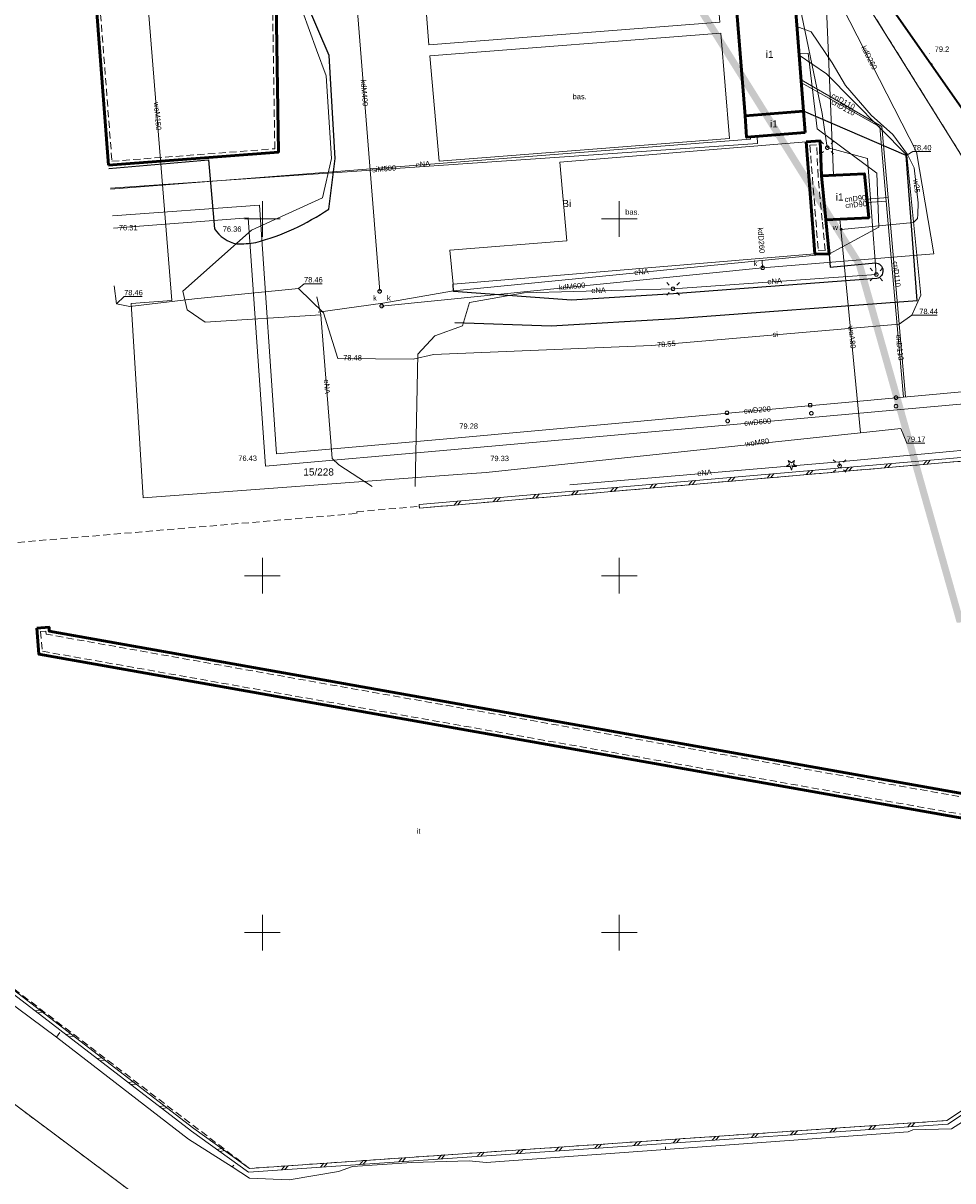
# Model space of a CAD drawing. Extents: x 6411274 to 6413600, y 5890750 to 5892331.
# Tile 6 of 22: x 6412966 to 6413097, y 5891065 to 5891227. Entities that reach past the tile are written whole.
import ezdxf
from ezdxf.enums import TextEntityAlignment as Align

# ---------------------------------------------------------------- set-up
doc = ezdxf.new("R2010")
doc.units = 0
for name, pattern in [('PRZER1-1', [1, 0.5, -0.5]), ('PRZER2-1', [1.5, 1, -0.5]), ('PRZER3-2', [2.5, 1.5, -1])]:
    doc.linetypes.add(name, pattern=pattern)
doc.layers.get('0').update_dxf_attribs({"linetype": 'CONTINUOUS'})
doc.layers.add('@zakres', color=30, linetype='CONTINUOUS')
for name, color, linetype, lineweight in [('GESBZO', 7, 'CONTINUOUS', 50), ('GESBZO_O', 7, 'CONTINUOUS', 50), ('GESDZI', 7, 'CONTINUOUS', 18), ('GESDZI_O', 7, 'CONTINUOUS', 18), ('GSLDSO', 7, 'CONTINUOUS', 18), ('GSLKOG', 7, 'CONTINUOUS', 35), ('GSLKRW', 7, 'CONTINUOUS', 25), ('GSPWPN', 7, 'CONTINUOUS', 13), ('GSPWPN_O', 7, 'CONTINUOUS', 13), ('GSSBUD', 7, 'CONTINUOUS', 50), ('GSSBZO', 7, 'CONTINUOUS', 50), ('GSSBZO_O', 7, 'CONTINUOUS', 50), ('GSSSBA', 7, 'CONTINUOUS', 18), ('GSSSBA_O', 7, 'CONTINUOUS', 18), ('GSSTZI', 7, 'CONTINUOUS', 18), ('GSSTZI_O', 7, 'CONTINUOUS', 18), ('GULSPR', 7, 'CONTINUOUS', 18), ('GULSPR_O', 7, 'CONTINUOUS', 18), ('GUPELA', 7, 'CONTINUOUS', 18), ('GUPISN', 7, 'CONTINUOUS', 18), ('GUPIWZ', 7, 'CONTINUOUS', 18), ('GUPIWZ_O', 7, 'CONTINUOUS', 18), ('GUPPRZ_O', 7, 'CONTINUOUS', 18)]:
    doc.layers.add(name, color=color, linetype=linetype, lineweight=lineweight)
for name, color, linetype, lineweight, true_color in [('GESUZY', 7, 'CONTINUOUS', 18, 0x008000), ('GESUZY_O', 7, 'CONTINUOUS', 18, 0x008000), ('GSPRDI', 7, 'CONTINUOUS', 18, 0x008000), ('GULCPR', 7, 'CONTINUOUS', 18, 0xd200d2), ('GULCPR_O', 7, 'CONTINUOUS', 18, 0xd200d2), ('GULEPR', 1, 'CONTINUOUS', 18, 0xff0000), ('GULEPR_O', 1, 'CONTINUOUS', 18, 0xff0000), ('GULKPR', 7, 'CONTINUOUS', 18, 0x803300), ('GULKPR_O', 7, 'CONTINUOUS', 18, 0x803300), ('GULWPR', 5, 'CONTINUOUS', 18, 0x0000ff), ('GULWPR_O', 5, 'CONTINUOUS', 18, 0x0000ff), ('GUPWZA', 5, 'CONTINUOUS', 18, 0x0000ff), ('GUPWZA_O', 5, 'CONTINUOUS', 18, 0x0000ff), ('Ramka sekcyjna', 7, 'CONTINUOUS', 18, 0xa5007c)]:
    doc.layers.add(name, color=color, linetype=linetype, lineweight=lineweight, true_color=true_color)
doc.styles.add('Arial', font='Arial')

# ---------------------------------------------------------------- blocks, each defined once
blk = doc.blocks.new('GSPWPN1')
blk.add_hatch(color=0).paths.add_polyline_path([(-0.045, 0), (-0.043467, -0.011647), (-0.038971, -0.0225), (-0.03182, -0.03182), (-0.0225, -0.038971), (-0.011647, -0.043467), (0, -0.045), (0.011647, -0.043467), (0.0225, -0.038971), (0.03182, -0.03182), (0.038971, -0.0225), (0.043467, -0.011647), (0.045, 0), (0.043467, 0.011647), (0.038971, 0.0225), (0.03182, 0.03182), (0.0225, 0.038971), (0.011647, 0.043467), (0, 0.045), (-0.011647, 0.043467), (-0.0225, 0.038971), (-0.03182, 0.03182), (-0.038971, 0.0225), (-0.043467, 0.011647)])
blk = doc.blocks.new('GSPRDI1')
blk.add_hatch(color=0).paths.add_polyline_path([(0, -0.045), (0.013906, -0.042798), (0.02645, -0.036406), (0.036406, -0.02645), (0.042798, -0.013906), (0.045, 0), (0.042798, 0.013906), (0.036406, 0.02645), (0.02645, 0.036406), (0.013906, 0.042798), (0, 0.045), (-0.013906, 0.042798), (-0.02645, 0.036406), (-0.036406, 0.02645), (-0.042798, 0.013906), (-0.045, 0), (-0.042798, -0.013906), (-0.036406, -0.02645), (-0.02645, -0.036406), (-0.013906, -0.042798)])
at = {"color": 0}
blk.add_lwpolyline([(0.272471, 0.088531), (0.713338, -0.231778), (0.168396, -0.231778), (0, -0.750048), (-0.168396, -0.231778), (-0.713338, -0.231778), (-0.272471, 0.088531), (-0.440867, 0.606801), (0, 0.286493), (0.440867, 0.606801)], close=True, dxfattribs=at)
blk = doc.blocks.new('GUPWZA1')
blk.add_hatch(color=0).paths.add_polyline_path([(-0.2, 0), (-0.193185, -0.051764), (-0.173205, -0.1), (-0.141421, -0.141421), (-0.1, -0.173205), (-0.051764, -0.193185), (0, -0.2), (0.051764, -0.193185), (0.1, -0.173205), (0.141421, -0.141421), (0.173205, -0.1), (0.193185, -0.051764), (0.2, 0), (0.193185, 0.051764), (0.173205, 0.1), (0.141421, 0.141421), (0.1, 0.173205), (0.051764, 0.193185), (0, 0.2), (-0.051764, 0.193185), (-0.1, 0.173205), (-0.141421, 0.141421), (-0.173205, 0.1), (-0.193185, 0.051764)])
blk = doc.blocks.new('GUPELA2')
blk.add_hatch(color=0).paths.add_polyline_path([(-0.001087, 0.044987), (0.011881, 0.043403), (0.021281, 0.03965), (0.030065, 0.033482), (0.038133, 0.023893), (0.043117, 0.012881), (0.044986, 0.001113), (0.044323, -0.007777), (0.040557, -0.019497), (0.033417, -0.030138), (0.024849, -0.037517), (0.013788, -0.042836), (0.002013, -0.044955), (-0.00982, -0.043916), (-0.020466, -0.040077), (-0.029541, -0.033946), (-0.036867, -0.025804), (-0.04187, -0.01649), (-0.04461, -0.005909), (-0.044532, 0.006476), (-0.041285, 0.017903), (-0.034764, 0.028574), (-0.024479, 0.03776), (-0.013449, 0.042943)])
at = {"color": 0}
for points in [[(-0.883883, 0.883883), (-0.53033, 0.53033)], [(0.883883, 0.883883), (0.53033, 0.53033)], [(-0.883883, -0.883883), (-0.53033, -0.53033)], [(0.883883, -0.883883), (0.53033, -0.53033)]]:
    blk.add_lwpolyline(points, dxfattribs=at)
blk = doc.blocks.new('GUPELA1')
at = {"color": 0}
blk.add_lwpolyline([(0, 0.25), (0.064705, 0.241481), (0.125, 0.216506), (0.176777, 0.176777), (0.216506, 0.125), (0.241481, 0.064705), (0.25, 0), (0.241481, -0.064705), (0.216506, -0.125), (0.176777, -0.176777), (0.125, -0.216506), (0.064705, -0.241481), (0, -0.25), (-0.064705, -0.241481), (-0.125, -0.216506), (-0.176777, -0.176777), (-0.216506, -0.125), (-0.241481, -0.064705), (-0.25, 0), (-0.241481, 0.064705), (-0.216506, 0.125), (-0.176777, 0.176777), (-0.125, 0.216506), (-0.064705, 0.241481)], close=True, dxfattribs=at)
blk = doc.blocks.new('GUPIWZ1_1')
at = {"color": 0}
blk.add_lwpolyline([(0, 0.25), (0.064705, 0.241481), (0.125, 0.216506), (0.176777, 0.176777), (0.216506, 0.125), (0.241481, 0.064705), (0.25, 0), (0.241481, -0.064705), (0.216506, -0.125), (0.176777, -0.176777), (0.125, -0.216506), (0.064705, -0.241481), (0, -0.25), (-0.064705, -0.241481), (-0.125, -0.216506), (-0.176777, -0.176777), (-0.216506, -0.125), (-0.241481, -0.064705), (-0.25, 0), (-0.241481, 0.064705), (-0.216506, 0.125), (-0.176777, 0.176777), (-0.125, 0.216506), (-0.064705, 0.241481)], close=True, dxfattribs=at)
blk = doc.blocks.new('GUPISN1')
at = {"color": 0}
blk.add_lwpolyline([(0, 0.25), (0.064705, 0.241481), (0.125, 0.216506), (0.176777, 0.176777), (0.216506, 0.125), (0.241481, 0.064705), (0.25, 0), (0.241481, -0.064705), (0.216506, -0.125), (0.176777, -0.176777), (0.125, -0.216506), (0.064705, -0.241481), (0, -0.25), (-0.064705, -0.241481), (-0.125, -0.216506), (-0.176777, -0.176777), (-0.216506, -0.125), (-0.241481, -0.064705), (-0.25, 0), (-0.241481, 0.064705), (-0.216506, 0.125), (-0.176777, 0.176777), (-0.125, 0.216506), (-0.064705, 0.241481)], close=True, dxfattribs=at)
blk = doc.blocks.new('ODTN_1')
at = {"color": 0}
for points in [[(-0.5, -0.25), (0, 0.25)], [(0, -0.25), (0.5, 0.25)]]:
    blk.add_lwpolyline(points, dxfattribs=at)
blk = doc.blocks.new('GSLDSO2')
at = {"color": 0}
blk.add_lwpolyline([(0, 0.25), (0, -0.25)], dxfattribs=at)
blk = doc.blocks.new('KOLO')
blk.add_hatch(color=0).paths.add_polyline_path([(-0.175, 0), (-0.169037, -0.045293), (-0.151554, -0.0875), (-0.123744, -0.123744), (-0.0875, -0.151554), (-0.045293, -0.169037), (0, -0.175), (0.045293, -0.169037), (0.0875, -0.151554), (0.123744, -0.123744), (0.151554, -0.0875), (0.169037, -0.045293), (0.175, 0), (0.169037, 0.045293), (0.151554, 0.0875), (0.123744, 0.123744), (0.0875, 0.151554), (0.045293, 0.169037), (0, 0.175), (-0.045293, 0.169037), (-0.0875, 0.151554), (-0.123744, 0.123744), (-0.151554, 0.0875), (-0.169037, 0.045293)])

msp = doc.modelspace()

# ---------------------------------------------------------------- linework, layer by layer
at = {"layer": '@zakres', "linetype": 'PRZER3-2', "const_width": 1}
msp.add_lwpolyline([(6413112.78, 5891374.8), (6413060.49, 5891370.92), (6413045.21, 5891343.97), (6412978.93, 5891340.25), (6412981.86, 5891299.8), (6413032.81, 5891275.18), (6413083.63, 5891193.65), (6413097.64, 5891143.94), (6413140, 5891147.41), (6413128.17, 5891246.71), (6413116.37, 5891344.95)], close=True, dxfattribs=at)
at = {"layer": 'GESBZO', "color": 18, "linetype": 'Continuous', "lineweight": 50, "true_color": 0x0a0909, "elevation": 10.18}
for points in [[(6413076.06, 5891212.09), (6413067.84, 5891211.45), (6413067.62, 5891214.46), (6413075.83, 5891215.11)], [(6413078.34, 5891206.03), (6413084.34, 5891206.34), (6413084.96, 5891200.17), (6413078.93, 5891199.86)]]:
    msp.add_lwpolyline(points, close=True, dxfattribs=at)
at = {"layer": 'GESDZI', "color": 7, "linetype": 'Continuous', "lineweight": 18, "elevation": 10.22}
for points in [[(6412875.65, 5891161.65), (6412901.31, 5891163.65), (6412896.32, 5891228.34), (6412920.47, 5891230.22), (6412914.28, 5891309.98), (6412984.08, 5891315.41), (6412984.81, 5891305.99), (6413000.81, 5891307.4), (6413009.33, 5891280.16), (6413021.87, 5891243.03), (6413074.1, 5891247.1), (6413102.76, 5891201.17), (6413106.84, 5891194.64), (6413118.55, 5891166.59), (6413128.65, 5891135.05), (6413135.14, 5891136.3), (6413140.1, 5891086.54), (6413035.1, 5891023.7), (6412895.37, 5891128.2), (6412877.2, 5891141.73)], [(6413121.73, 5891212.3), (6413105.56, 5891203.12), (6413102.76, 5891201.17), (6413074.1, 5891247.1), (6413051.3, 5891283.63), (6413062.32, 5891284.54), (6413060.38, 5891310), (6413063.28, 5891304.13)]]:
    msp.add_lwpolyline(points, close=True, dxfattribs=at)
at = {"layer": 'GESUZY', "color": 96, "linetype": 'PRZER1-1', "lineweight": 18, "true_color": 0x008000, "elevation": 10.08}
msp.add_lwpolyline([(6413121.73, 5891212.3), (6413105.56, 5891203.12), (6413102.76, 5891201.17), (6413074.1, 5891247.1), (6413051.3, 5891283.63), (6413032.43, 5891282.07), (6413018.53, 5891308.96), (6413014, 5891317.73), (6413009.01, 5891327.37), (6413003.68, 5891336.7), (6412983.94, 5891371.29), (6412973.62, 5891440.78), (6412994.99, 5891442.15), (6413045.68, 5891339.7), (6413060.38, 5891310), (6413063.28, 5891304.13)], close=True, dxfattribs=at)
msp.add_lwpolyline([(6412833.1, 5891293.65), (6412861.22, 5891295.83), (6412865.2, 5891296.14), (6412867.79, 5891262.84), (6412870.62, 5891226.35), (6412896.32, 5891228.34), (6412920.47, 5891230.22), (6412914.28, 5891309.98), (6412984.08, 5891315.41), (6413014, 5891317.73), (6413018.53, 5891308.96), (6413032.43, 5891282.07), (6413051.3, 5891283.63), (6413074.1, 5891247.1), (6413102.76, 5891201.17), (6413106.84, 5891194.64), (6413118.55, 5891166.59), (6413128.65, 5891135.05), (6413135.14, 5891136.3), (6413140.1, 5891086.54), (6413035.1, 5891023.7), (6412895.37, 5891128.2), (6412877.2, 5891141.73), (6412824.07, 5891181.29)], dxfattribs=at)
at = {"layer": 'GSLDSO', "color": 7, "linetype": 'Continuous', "lineweight": 18, "elevation": 10.18}
for points in [[(6413021.95, 5891159.97), (6413115.13, 5891168.04), (6413115.34, 5891165.35)], [(6413021.99, 5891159.47), (6413114.67, 5891167.5), (6413114.84, 5891165.31)], [(6413115.34, 5891165.35), (6413121.03, 5891089.7), (6413096.03, 5891073.16), (6412998.05, 5891066.44), (6412990.08, 5891072.15), (6412925.12, 5891122.1)], [(6413114.84, 5891165.31), (6413120.51, 5891089.96), (6413095.87, 5891073.65), (6412998.2, 5891066.95), (6412990.38, 5891072.55), (6412925.43, 5891122.49)]]:
    msp.add_lwpolyline(points, dxfattribs=at)
at = {"layer": 'GSLKOG', "color": 7, "linetype": 'Continuous', "lineweight": 35, "elevation": 10.18}
msp.add_lwpolyline([(6413012.24, 5891290.42), (6413017.98, 5891290.8), (6413030.72, 5891290.15), (6413046.31, 5891289.35), (6413046.57, 5891289.15), (6413080.89, 5891240.02), (6413102.26, 5891209.44), (6413109.25, 5891193.9), (6413119.39, 5891170.91), (6413120.4, 5891167.36), (6413121.65, 5891161.99), (6413128.46, 5891135.09), (6413133.49, 5891136.06)], dxfattribs=at)
at = {"layer": 'GSLKRW', "color": 7, "linetype": 'Continuous', "lineweight": 25, "elevation": 10.18}
for points in [[(6412978.49, 5891207.05), (6412992.42, 5891208.29), (6412993.27, 5891198.62, 0.201153), (6412996.4, 5891196.5, 0.037733), (6412999.06, 5891196.7, 0.084346), (6413009.3, 5891201.39), (6413010.18, 5891208.47), (6413009.34, 5891222.92), (6413004.31, 5891234.65), (6413001.64, 5891248.31)], [(6413079.38, 5891195.06), (6413079.55, 5891193.25), (6413085.89, 5891193.85, -0.871771), (6413086.06, 5891191.64), (6413057.58, 5891189.51), (6413043.31, 5891188.61), (6413026.76, 5891189.81), (6413026.71, 5891190.84)]]:
    msp.add_lwpolyline(points, format="xyb", dxfattribs=at)
msp.add_lwpolyline([(6413026.95, 5891185.48), (6413040.45, 5891185.03), (6413057.85, 5891186.06), (6413091.74, 5891188.57), (6413090.17, 5891208.88), (6413075.83, 5891215.11)], dxfattribs=at)
at = {"layer": 'GSSBUD', "color": 7, "linetype": 'Continuous', "lineweight": 50, "elevation": 10.18}
for points in [[(6412978.45, 5891207.54), (6413002.23, 5891209.37), (6413001.64, 5891248.31), (6413000.5, 5891248.22), (6412990.26, 5891239.24), (6412976.11, 5891238.15)], [(6413076.17, 5891210.78), (6413077.41, 5891195.12), (6413079.38, 5891195.06), (6413078.93, 5891199.86), (6413078.34, 5891206.03), (6413078.13, 5891210.93)], [(6412968.38, 5891142.63), (6412968.69, 5891138.99), (6413115.42, 5891112.95), (6413115.66, 5891114.74), (6413115.83, 5891116.06), (6413115.87, 5891116.32), (6412970.14, 5891142.23), (6412970.1, 5891142.78)]]:
    msp.add_lwpolyline(points, close=True, dxfattribs=at)
at = {"layer": 'GSSBUD', "color": 7, "linetype": 'PRZER2-1', "lineweight": 18, "elevation": 10.18}
for points in [[(6412978.91, 5891208.08), (6413001.73, 5891209.83), (6413001.15, 5891247.77), (6413000.7, 5891247.74), (6412990.47, 5891238.75), (6412976.64, 5891237.69)], [(6413076.7, 5891210.32), (6413077.87, 5891195.6), (6413078.83, 5891195.58), (6413078.43, 5891199.81), (6413077.84, 5891205.99), (6413077.65, 5891210.39)], [(6412968.92, 5891142.18), (6412969.16, 5891139.42), (6413114.99, 5891113.54), (6413115.16, 5891114.8), (6413115.31, 5891115.91), (6412969.68, 5891141.81), (6412969.64, 5891142.24)]]:
    msp.add_lwpolyline(points, close=True, dxfattribs=at)
at = {"layer": 'GSSBZO', "color": 7, "linetype": 'Continuous', "lineweight": 50, "elevation": 10.18}
msp.add_lwpolyline([(6413066.31, 5891230.81), (6413074.53, 5891231.45), (6413075.83, 5891215.11), (6413067.62, 5891214.46)], close=True, dxfattribs=at)
at = {"layer": 'GSSSBA', "color": 7, "linetype": 'Continuous', "lineweight": 18, "elevation": 10.1}
for points in [[(6413022.18, 5891239.04), (6413062.88, 5891242.21), (6413064.1, 5891227.58), (6413023.32, 5891224.41)], [(6413023.44, 5891222.87), (6413064.23, 5891226.04), (6413065.46, 5891211.25), (6413024.74, 5891208.09)], [(6413026.71, 5891190.84), (6413026.26, 5891195.64), (6413042.66, 5891196.92), (6413041.65, 5891207.97), (6413076.17, 5891210.78), (6413077.41, 5891195.12)]]:
    msp.add_lwpolyline(points, close=True, dxfattribs=at)
at = {"layer": 'GSSTZI', "color": 7, "linetype": 'PRZER2-1', "lineweight": 18, "elevation": 10.1}
msp.add_lwpolyline([(6412952.26, 5891153.52), (6413013.23, 5891158.72), (6413013.21, 5891158.97), (6413021.97, 5891159.72), (6413021.99, 5891159.47), (6413114.67, 5891167.5), (6413120.51, 5891089.96), (6413095.87, 5891073.65), (6412998.2, 5891066.95), (6412925.52, 5891122.31), (6412923.27, 5891151.27), (6412925.85, 5891151.4), (6412925.84, 5891151.65)], dxfattribs=at)
at = {"layer": 'GULCPR', "color": 212, "linetype": 'Continuous', "lineweight": 18, "true_color": 0xd200d2, "elevation": 10.14}
for points in [[(6413075.48, 5891219.5), (6413086.79, 5891212.96), (6413087.65, 5891203)], [(6413087.4, 5891202.49), (6413086.48, 5891212.91), (6413075.51, 5891219.09)], [(6413087.65, 5891203), (6413084.7, 5891202.78)], [(6413087.4, 5891202.49), (6413084.75, 5891202.28)], [(6413089.82, 5891175.02), (6413087.4, 5891202.49)], [(6413087.65, 5891203), (6413090.1, 5891175.05)], [(6413136.2, 5891179.35), (6413111.8, 5891177.02), (6413026.89, 5891169.29), (6413001.99, 5891167.07), (6412999.57, 5891201.95), (6412979, 5891200.43)], [(6413136.4, 5891177.69), (6413116.09, 5891175.7), (6413111.87, 5891175.28), (6413026.9, 5891167.67), (6413000.44, 5891165.33), (6412998.01, 5891200.14), (6412979.13, 5891198.69)]]:
    msp.add_lwpolyline(points, dxfattribs=at)
at = {"layer": 'GULEPR', "color": 1, "linetype": 'Continuous', "lineweight": 18, "true_color": 0xff0000, "elevation": 10.14}
for points in [[(6413057.53, 5891190.2), (6413086.01, 5891192.21), (6413084.77, 5891208.47), (6413079.14, 5891209.99), (6413078.41, 5891214.78), (6413074.83, 5891232.1), (6413067.08, 5891231.49), (6413066.49, 5891234.63), (6413066.8, 5891234.65), (6413066.49, 5891234.63), (6413063.72, 5891240.12), (6413063.26, 5891242.84), (6413040.58, 5891242.11), (6413026.7, 5891240.9), (6413022.63, 5891246.36), (6413021.74, 5891256.28), (6413023.41, 5891260.57), (6413030.35, 5891262.24), (6413029.49, 5891282.3)], [(6413015.37, 5891162.52), (6413010.72, 5891165.55), (6413009.75, 5891166.42), (6413008.19, 5891186.56), (6413007.64, 5891189.08), (6413008.19, 5891186.56), (6412991.96, 5891185.55), (6412989.47, 5891187.25), (6412988.84, 5891189.88), (6412998.45, 5891198.44), (6413008.43, 5891202.97), (6413009.66, 5891208.47), (6413008.93, 5891220.07), (6413007.57, 5891223.69), (6413003.66, 5891234.6), (6413001.24, 5891246.38), (6412999.89, 5891247.67), (6412999.53, 5891251.05), (6412997.46, 5891250.89), (6412999.53, 5891251.05), (6413000.35, 5891260.5), (6413002.1, 5891266.32), (6413001.67, 5891271.6)], [(6413007.81, 5891186.94), (6413016.86, 5891188.19), (6413026.78, 5891189.94), (6413079.43, 5891195.1), (6413086.38, 5891198.85), (6413086.07, 5891206.43), (6413077.72, 5891212.61), (6413076.47, 5891223.24), (6413075.19, 5891223.14)], [(6412978.71, 5891204.16), (6413068.36, 5891211.19), (6413068.34, 5891211.49)], [(6413021.39, 5891162.5), (6413021.77, 5891181.05), (6413024.13, 5891183.61), (6413028.04, 5891185.02), (6413029.03, 5891188.3), (6413036.65, 5891189.64), (6413057.53, 5891190.2)], [(6413113.8, 5891169.04), (6413080.81, 5891165.98), (6413080.86, 5891165.38), (6413080.81, 5891165.98), (6413043.06, 5891162.74)], [(6412947.05, 5891103.22), (6412971.13, 5891085.35), (6412971.62, 5891085.98), (6412971.13, 5891085.35), (6412989.65, 5891071.03), (6412995.78, 5891067.16), (6412995.98, 5891067.42), (6412995.78, 5891067.16), (6412998.2, 5891065.6), (6413003.73, 5891065.33), (6413010.67, 5891066.51), (6413012.63, 5891067.19), (6413020.92, 5891067.76), (6413028.97, 5891068.01), (6413031.35, 5891067.77), (6413056.49, 5891069.6), (6413056.47, 5891069.99), (6413056.49, 5891069.6), (6413090.47, 5891072.07), (6413091.11, 5891072.37), (6413096.56, 5891072.48), (6413120.21, 5891087.54)]]:
    msp.add_lwpolyline(points, dxfattribs=at)
at = {"layer": 'GULKPR', "color": 36, "linetype": 'Continuous', "lineweight": 18, "true_color": 0x803300, "elevation": 10.14}
for points in [[(6412985.54, 5891323.24), (6413011.2, 5891315.65), (6413016.19, 5891288.95), (6413078.6, 5891239.59), (6413079.99, 5891206.11)], [(6413016.43, 5891189.86), (6413012, 5891245.45)], [(6413070.08, 5891193.15), (6413094.07, 5891195.11), (6413091.64, 5891209.4), (6413078.14, 5891235.84)], [(6413070.08, 5891193.15), (6413070.03, 5891194.17)], [(6413070.08, 5891193.15), (6413016.7, 5891187.79)]]:
    msp.add_lwpolyline(points, dxfattribs=at)
at = {"layer": 'GULSPR', "color": 7, "linetype": 'Continuous', "lineweight": 18, "elevation": 10.14}
for points in [[(6412979.24, 5891190.63), (6412979.53, 5891188.08), (6412981.41, 5891187.71), (6412990.47, 5891188.78), (6413005.03, 5891190.25), (6413008.57, 5891186.85), (6413010.56, 5891180.46), (6413021.14, 5891180.36), (6413023.95, 5891181.01), (6413054.53, 5891182.26), (6413089.2, 5891185.26), (6413090.98, 5891186.53), (6413092.24, 5891189.3), (6413090.29, 5891208.93), (6413079.05, 5891220.32), (6413075.2, 5891222.95)], [(6413069.3, 5891211.57), (6413069.38, 5891210.57), (6412978.7, 5891204.31)]]:
    msp.add_lwpolyline(points, dxfattribs=at)
at = {"layer": 'GULWPR', "color": 5, "linetype": 'Continuous', "lineweight": 18, "true_color": 0x0000ff, "elevation": 10.14}
for points in [[(6412977.03, 5891291.78), (6412978.76, 5891292.4), (6412981.9, 5891255.22), (6412982.73, 5891245.39), (6412983.17, 5891240.2), (6412987.3, 5891188.58), (6412981.62, 5891188.13), (6412983.28, 5891160.91)], [(6413074.89, 5891226.96), (6413076.88, 5891226.2), (6413079.84, 5891221.88), (6413081.69, 5891218.68), (6413085.3, 5891214.56), (6413088.32, 5891211.81), (6413090.38, 5891209.04), (6413091.3, 5891207.16), (6413091.86, 5891202.26), (6413091.84, 5891200.63), (6413091.76, 5891200.07), (6413091.24, 5891199.5), (6413081.09, 5891198.54), (6413081.03, 5891198.57)], [(6413080.9, 5891199.96), (6413081.03, 5891198.57)], [(6413081.03, 5891198.57), (6413083.78, 5891170.01)], [(6412983.28, 5891160.91), (6413027.35, 5891164.18), (6413031.33, 5891164.48), (6413083.78, 5891170.01), (6413089.43, 5891170.61)]]:
    msp.add_lwpolyline(points, dxfattribs=at)
at = {"layer": 'GUPPRZ_O', "color": 7, "linetype": 'Continuous', "lineweight": 13, "elevation": 10.8, "flags": 128}
for points in [[(6413090.29, 5891208.93), (6413091.12, 5891209.44), (6413093.64, 5891209.44)], [(6413005.03, 5891190.25), (6413005.83, 5891190.92), (6413008.35, 5891190.92)], [(6412979.53, 5891188.08), (6412980.62, 5891189.13), (6412983.14, 5891189.13)], [(6413090.98, 5891186.53), (6413092.03, 5891186.5), (6413094.55, 5891186.5)]]:
    msp.add_lwpolyline(points, dxfattribs=at)
at = {"layer": 'GUPPRZ_O', "color": 5, "linetype": 'Continuous', "lineweight": 13, "true_color": 0x0000ff, "elevation": 10.8, "flags": 128}
msp.add_lwpolyline([(6413089.43, 5891170.61), (6413090.27, 5891168.57), (6413092.79, 5891168.57)], dxfattribs=at)
at = {"layer": 'Ramka sekcyjna', "color": 224, "linetype": 'Continuous', "lineweight": 18, "true_color": 0xa5007c, "elevation": 100, "flags": 128}
for points in [[(6413000, 5891197.5), (6413000, 5891202.5)], [(6413050, 5891197.5), (6413050, 5891202.5)], [(6413002.5, 5891200), (6412997.5, 5891200)], [(6413052.5, 5891200), (6413047.5, 5891200)], [(6413000, 5891147.5), (6413000, 5891152.5)], [(6413050, 5891147.5), (6413050, 5891152.5)], [(6413002.5, 5891150), (6412997.5, 5891150)], [(6413052.5, 5891150), (6413047.5, 5891150)], [(6413000, 5891097.5), (6413000, 5891102.5)], [(6413050, 5891097.5), (6413050, 5891102.5)], [(6413002.5, 5891100), (6412997.5, 5891100)], [(6413052.5, 5891100), (6413047.5, 5891100)]]:
    msp.add_lwpolyline(points, dxfattribs=at)

# ---------------------------------------------------------------- block references
at = {"layer": 'GSLDSO', "color": 7, "linetype": 'Continuous', "lineweight": 18}
for name, p, rotation in [('ODTN_1', (6413076.65, 5891164.46, 10.18), 4.952949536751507), ('ODTN_1', (6413076.65, 5891164.46, 10.18), 4.952949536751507), ('ODTN_1', (6413082.13, 5891164.93, 10.18), 4.952949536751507), ('ODTN_1', (6413082.13, 5891164.93, 10.18), 4.952949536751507), ('ODTN_1', (6413087.61, 5891165.41, 10.18), 4.952949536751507), ('ODTN_1', (6413087.61, 5891165.41, 10.18), 4.952949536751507), ('ODTN_1', (6413093.09, 5891165.88, 10.18), 4.952949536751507), ('ODTN_1', (6413093.09, 5891165.88, 10.18), 4.952949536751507), ('ODTN_1', (6413060.21, 5891163.03, 10.18), 4.952949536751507), ('ODTN_1', (6413060.21, 5891163.03, 10.18), 4.952949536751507), ('ODTN_1', (6413065.69, 5891163.51, 10.18), 4.952949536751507), ('ODTN_1', (6413065.69, 5891163.51, 10.18), 4.952949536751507), ('ODTN_1', (6413071.17, 5891163.98, 10.18), 4.952949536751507), ('ODTN_1', (6413071.17, 5891163.98, 10.18), 4.952949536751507), ('ODTN_1', (6413043.78, 5891161.61, 10.18), 4.952949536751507), ('ODTN_1', (6413043.78, 5891161.61, 10.18), 4.952949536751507), ('ODTN_1', (6413049.26, 5891162.08, 10.18), 4.952949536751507), ('ODTN_1', (6413049.26, 5891162.08, 10.18), 4.952949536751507), ('ODTN_1', (6413054.73, 5891162.56, 10.18), 4.952949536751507), ('ODTN_1', (6413054.73, 5891162.56, 10.18), 4.952949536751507), ('GSLDSO2', (6413021.97, 5891159.72, 10.18), 4.952949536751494), ('ODTN_1', (6413027.34, 5891160.18, 10.18), 4.952949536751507), ('ODTN_1', (6413027.34, 5891160.18, 10.18), 4.952949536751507), ('ODTN_1', (6413032.82, 5891160.66, 10.18), 4.952949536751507), ('ODTN_1', (6413032.82, 5891160.66, 10.18), 4.952949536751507), ('ODTN_1', (6413038.3, 5891161.13, 10.18), 4.952949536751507), ('ODTN_1', (6413038.3, 5891161.13, 10.18), 4.952949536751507), ('ODTN_1', (6412968.65, 5891088.94, 10.18), 142.4433030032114), ('ODTN_1', (6412968.65, 5891088.94, 10.18), 142.4433030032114), ('ODTN_1', (6412973.01, 5891085.59, 10.18), 142.4433030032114), ('ODTN_1', (6412973.01, 5891085.59, 10.18), 142.4433030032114), ('ODTN_1', (6412977.37, 5891082.23, 10.18), 142.4433030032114), ('ODTN_1', (6412977.37, 5891082.23, 10.18), 142.4433030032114), ('ODTN_1', (6412981.73, 5891078.88, 10.18), 142.4433030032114), ('ODTN_1', (6412981.73, 5891078.88, 10.18), 142.4433030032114), ('ODTN_1', (6412986.09, 5891075.53, 10.18), 142.4433030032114), ('ODTN_1', (6412986.09, 5891075.53, 10.18), 142.4433030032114), ('ODTN_1', (6413074.47, 5891071.93, 10.18), 183.919546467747), ('ODTN_1', (6413074.47, 5891071.93, 10.18), 183.919546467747), ('ODTN_1', (6413079.96, 5891072.31, 10.18), 183.919546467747), ('ODTN_1', (6413079.96, 5891072.31, 10.18), 183.919546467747), ('ODTN_1', (6413085.45, 5891072.68, 10.18), 183.919546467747), ('ODTN_1', (6413085.45, 5891072.68, 10.18), 183.919546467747), ('ODTN_1', (6413090.93, 5891073.06, 10.18), 183.919546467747), ('ODTN_1', (6413090.93, 5891073.06, 10.18), 183.919546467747), ('ODTN_1', (6413052.52, 5891070.43, 10.18), 183.919546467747), ('ODTN_1', (6413052.52, 5891070.43, 10.18), 183.919546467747), ('ODTN_1', (6413058.01, 5891070.8, 10.18), 183.919546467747), ('ODTN_1', (6413058.01, 5891070.8, 10.18), 183.919546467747), ('ODTN_1', (6413063.5, 5891071.18, 10.18), 183.919546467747), ('ODTN_1', (6413063.5, 5891071.18, 10.18), 183.919546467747), ('ODTN_1', (6413068.98, 5891071.55, 10.18), 183.919546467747), ('ODTN_1', (6413068.98, 5891071.55, 10.18), 183.919546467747), ('ODTN_1', (6412994.18, 5891069.52, 10.18), 144.4034660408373), ('ODTN_1', (6412994.18, 5891069.52, 10.18), 144.4034660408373), ('ODTN_1', (6413030.57, 5891068.92, 10.18), 183.919546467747), ('ODTN_1', (6413030.57, 5891068.92, 10.18), 183.919546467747), ('ODTN_1', (6413036.06, 5891069.3, 10.18), 183.919546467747), ('ODTN_1', (6413036.06, 5891069.3, 10.18), 183.919546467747), ('ODTN_1', (6413041.55, 5891069.67, 10.18), 183.919546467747), ('ODTN_1', (6413041.55, 5891069.67, 10.18), 183.919546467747), ('ODTN_1', (6413047.04, 5891070.05, 10.18), 183.919546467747), ('ODTN_1', (6413047.04, 5891070.05, 10.18), 183.919546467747), ('ODTN_1', (6413008.63, 5891067.42, 10.18), 183.919546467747), ('ODTN_1', (6413008.63, 5891067.42, 10.18), 183.919546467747), ('ODTN_1', (6413014.11, 5891067.79, 10.18), 183.919546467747), ('ODTN_1', (6413014.11, 5891067.79, 10.18), 183.919546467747), ('ODTN_1', (6413019.6, 5891068.17, 10.18), 183.919546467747), ('ODTN_1', (6413019.6, 5891068.17, 10.18), 183.919546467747), ('ODTN_1', (6413025.09, 5891068.55, 10.18), 183.919546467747), ('ODTN_1', (6413025.09, 5891068.55, 10.18), 183.919546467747), ('ODTN_1', (6413003.14, 5891067.04, 10.18), 183.919546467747), ('ODTN_1', (6413003.14, 5891067.04, 10.18), 183.919546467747)]:
    msp.add_blockref(name, p, dxfattribs=dict(at, rotation=rotation))
at = {"layer": 'GSLKOG', "color": 7, "linetype": 'Continuous', "lineweight": 35, "rotation": 304.9467261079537}
msp.add_blockref('KOLO', (6413093.72, 5891221.66, 10.18), dxfattribs=at)
msp.add_blockref('KOLO', (6413093.72, 5891221.66, 10.18), dxfattribs=at)
at = {"layer": 'GSPRDI', "color": 96, "linetype": 'Continuous', "lineweight": 18, "true_color": 0x008000}
msp.add_blockref('GSPRDI1', (6413074.11, 5891165.53, 10.12), dxfattribs=at)
at = {"layer": 'GSPWPN', "color": 7, "linetype": 'Continuous', "lineweight": 13}
msp.add_blockref('GSPWPN1', (6413093.44, 5891223.16, 10.08), dxfattribs=at)
at = {"layer": 'GUPELA', "color": 7, "linetype": 'Continuous', "lineweight": 18}
for name, p in [('GUPELA2', (6413079.14, 5891209.99, 10.15)), ('GUPELA1', (6413079.14, 5891209.99, 10.16)), ('GUPELA2', (6413086.01, 5891192.21, 10.15)), ('GUPELA1', (6413086.01, 5891192.21, 10.16)), ('GUPELA2', (6413057.53, 5891190.2, 10.15)), ('GUPELA1', (6413057.53, 5891190.2, 10.16)), ('GUPELA2', (6413080.86, 5891165.38, 10.15)), ('GUPELA1', (6413080.86, 5891165.38, 10.16))]:
    msp.add_blockref(name, p, dxfattribs=at)
at = {"layer": 'GUPISN', "color": 7, "linetype": 'Continuous', "lineweight": 18}
for p in [(6413079.14, 5891209.99, 10.16), (6413086.01, 5891192.21, 10.16), (6413057.53, 5891190.2, 10.16), (6413088.78, 5891174.96, 10.16), (6413065.08, 5891172.83, 10.16), (6413076.74, 5891173.9, 10.16), (6413076.9, 5891172.77, 10.16), (6413088.77, 5891173.76, 10.16), (6413065.18, 5891171.68, 10.16), (6413080.86, 5891165.38, 10.16)]:
    msp.add_blockref('GUPISN1', p, dxfattribs=at)
at = {"layer": 'GUPIWZ', "color": 7, "linetype": 'Continuous', "lineweight": 18}
for p in [(6413070.08, 5891193.15, 10.18), (6413016.43, 5891189.86, 10.18), (6413016.7, 5891187.79, 10.18)]:
    msp.add_blockref('GUPIWZ1_1', p, dxfattribs=at)
at = {"layer": 'GUPWZA', "color": 5, "linetype": 'Continuous', "lineweight": 18, "true_color": 0x0000ff}
msp.add_blockref('GUPWZA1', (6413081.09, 5891198.54, 10.16), dxfattribs=at)

# ---------------------------------------------------------------- texts
at = {"layer": 'GESBZO_O', "color": 7, "linetype": 'Continuous', "lineweight": 0, "style": 'Arial'}
for p in [(6413071.67, 5891212.83, 10.8), (6413080.88, 5891202.57, 10.8)]:
    msp.add_text('i1', height=1, dxfattribs=at).set_placement(p, align=Align.CENTER)
at = {"layer": 'GESDZI_O', "color": 7, "linetype": 'Continuous', "lineweight": 0, "style": 'Arial'}
msp.add_text('15/228', height=1, dxfattribs=at).set_placement((6413007.87, 5891164.04, 10.8), align=Align.CENTER)
at = {"layer": 'GESUZY_O', "color": 96, "linetype": 'Continuous', "lineweight": 0, "true_color": 0x008000, "style": 'Arial'}
msp.add_text('Bi', height=1, dxfattribs=at).set_placement((6413042.64, 5891201.66, 10.8), align=Align.CENTER)
at = {"layer": 'GSPWPN_O', "color": 7, "linetype": 'Continuous', "lineweight": 0, "style": 'Arial'}
msp.add_text('79.2', height=0.75, dxfattribs=at).set_placement((6413094.19, 5891223.41, 10.8))
at = {"layer": 'GSSBZO_O', "color": 7, "linetype": 'Continuous', "lineweight": 0, "style": 'Arial'}
msp.add_text('i1', height=1, dxfattribs=at).set_placement((6413071.07, 5891222.56, 10.8), align=Align.CENTER)
at = {"layer": 'GSSSBA_O', "color": 7, "linetype": 'Continuous', "lineweight": 0, "style": 'Arial'}
for p in [(6413044.45, 5891216.77, 10.8), (6413051.83, 5891200.59, 10.8)]:
    msp.add_text('bas.', height=0.75, dxfattribs=at).set_placement(p, align=Align.CENTER)
at = {"layer": 'GSSTZI_O', "color": 7, "linetype": 'Continuous', "lineweight": 0, "style": 'Arial'}
msp.add_text('it', height=0.75, dxfattribs=at).set_placement((6413021.89, 5891113.85, 10.8), align=Align.CENTER)
at = {"layer": 'GULCPR_O', "color": 212, "linetype": 'Continuous', "lineweight": 0, "true_color": 0xd200d2, "style": 'Arial'}
for s, rotation, p in [('cnD110', 331.0042, (6413081.2, 5891216.18, 10.8)), ('cnD110', 331.6582, (6413081.2, 5891215.28, 10.8)), ('cnD90', 5.3485, (6413083.11, 5891202.49, 10.8)), ('cnD90', 5.5658, (6413083.21, 5891201.65, 10.8)), ('cnD110', 276.0725, (6413088.49, 5891192.23, 10.8)), ('cnD110', 276.0972, (6413088.92, 5891181.94, 10.8)), ('cwD200', 5.2001, (6413069.37, 5891172.87, 10.8)), ('cwD600', 5.1165, (6413069.41, 5891171.18, 10.8))]:
    msp.add_text(s, height=0.75, rotation=rotation, dxfattribs=at).set_placement(p, align=Align.CENTER)
at = {"layer": 'GULEPR_O', "color": 1, "linetype": 'Continuous', "lineweight": 0, "true_color": 0xff0000, "style": 'Arial'}
for rotation, p in [(5.5487, (6413022.51, 5891207.3, 10.8)), (5.5982, (6413053.13, 5891192.22, 10.8)), (4.0418, (6413071.79, 5891190.91, 10.8)), (1.5174, (6413047.1, 5891189.63, 10.8)), (274.4435, (6413008.68, 5891176.47, 10.8)), (4.8968, (6413061.96, 5891164.07, 10.8))]:
    msp.add_text('eNA', height=0.75, rotation=rotation, dxfattribs=at).set_placement(p, align=Align.CENTER)
at = {"layer": 'GULKPR_O', "color": 36, "linetype": 'Continuous', "lineweight": 0, "true_color": 0x803300, "style": 'Arial'}
for s, rotation, p in [('kdD260', 297.0418, (6413084.69, 5891222.43, 10.8)), ('kdM400', 274.5494, (6413013.92, 5891217.64, 10.8)), ('kdD260', 274.0021, (6413069.52, 5891196.97, 10.8)), ('kdM600', 5.7325, (6413043.42, 5891190.18, 10.8))]:
    msp.add_text(s, height=0.75, rotation=rotation, dxfattribs=at).set_placement(p, align=Align.CENTER)
at = {"layer": 'GULSPR_O', "color": 7, "linetype": 'Continuous', "lineweight": 0, "style": 'Arial'}
for s, rotation, p in [('siM500', 5.0124, (6413017.07, 5891206.66, 10.8)), ('si', 4.9455, (6413071.89, 5891183.47, 10.8))]:
    msp.add_text(s, height=0.75, rotation=rotation, dxfattribs=at).set_placement(p, align=Align.CENTER)
at = {"layer": 'GULWPR_O', "color": 5, "linetype": 'Continuous', "lineweight": 0, "true_color": 0x0000ff, "style": 'Arial'}
for s, rotation, p in [('woM150', 274.5776, (6412984.94, 5891214.37, 10.8)), ('w25', 276.5198, (6413091.3, 5891204.58, 10.8)), ('woA80', 275.5076, (6413082.24, 5891183.4, 10.8)), ('woM80', 7.0846, (6413069.35, 5891168.31, 10.8))]:
    msp.add_text(s, height=0.75, rotation=rotation, dxfattribs=at).set_placement(p, align=Align.CENTER)
at = {"layer": 'GUPIWZ_O', "color": 7, "linetype": 'Continuous', "lineweight": 0, "style": 'Arial'}
for p in [(6413069.33, 5891193.4, 10.8), (6413016.02, 5891188.55, 10.8), (6413017.97, 5891188.56, 10.8)]:
    msp.add_text('k', height=0.75, dxfattribs=at).set_placement(p, align=Align.RIGHT)
at = {"layer": 'GUPPRZ_O', "color": 7, "linetype": 'Continuous', "lineweight": 0, "style": 'Arial'}
for s, rotation, p in [('78.40', 360, (6413091.12, 5891209.61, 10.8)), ('78.46', 360, (6413005.83, 5891191.1, 10.8)), ('78.46', 360, (6412980.62, 5891189.3, 10.8)), ('78.44', 360, (6413092.03, 5891186.67, 10.8)), ('78.55', 5.2703, (6413055.31, 5891181.97, 10.8))]:
    msp.add_text(s, height=0.75, rotation=rotation, dxfattribs=at).set_placement(p)
at = {"layer": 'GUPPRZ_O', "color": 212, "linetype": 'Continuous', "lineweight": 0, "true_color": 0xd200d2, "style": 'Arial'}
msp.add_text('76.31', height=0.75, dxfattribs=at).set_placement((6412979.88, 5891198.39, 10.8))
for s, p in [('76.36', (6412994.44, 5891198.2, 10.8)), ('79.28', (6413027.58, 5891170.59, 10.8)), ('76.43', (6412996.61, 5891166.09, 10.8))]:
    msp.add_text(s, height=0.75, rotation=360, dxfattribs=at).set_placement(p)
at = {"layer": 'GUPPRZ_O', "color": 7, "linetype": 'Continuous', "lineweight": 0, "style": 'Arial'}
msp.add_text('78.48', height=0.75, dxfattribs=at).set_placement((6413011.31, 5891180.17, 10.8))
at = {"layer": 'GUPPRZ_O', "color": 5, "linetype": 'Continuous', "lineweight": 0, "true_color": 0x0000ff, "style": 'Arial'}
for s, p in [('79.17', (6413090.27, 5891168.75, 10.8)), ('79.33', (6413031.92, 5891166.06, 10.8))]:
    msp.add_text(s, height=0.75, rotation=360, dxfattribs=at).set_placement(p)
at = {"layer": 'GUPWZA_O', "color": 5, "linetype": 'Continuous', "lineweight": 0, "true_color": 0x0000ff, "style": 'Arial'}
msp.add_text('w', height=0.75, dxfattribs=at).set_placement((6413080.65, 5891198.45, 10.8), align=Align.RIGHT)

doc.saveas('drawing.dxf')
